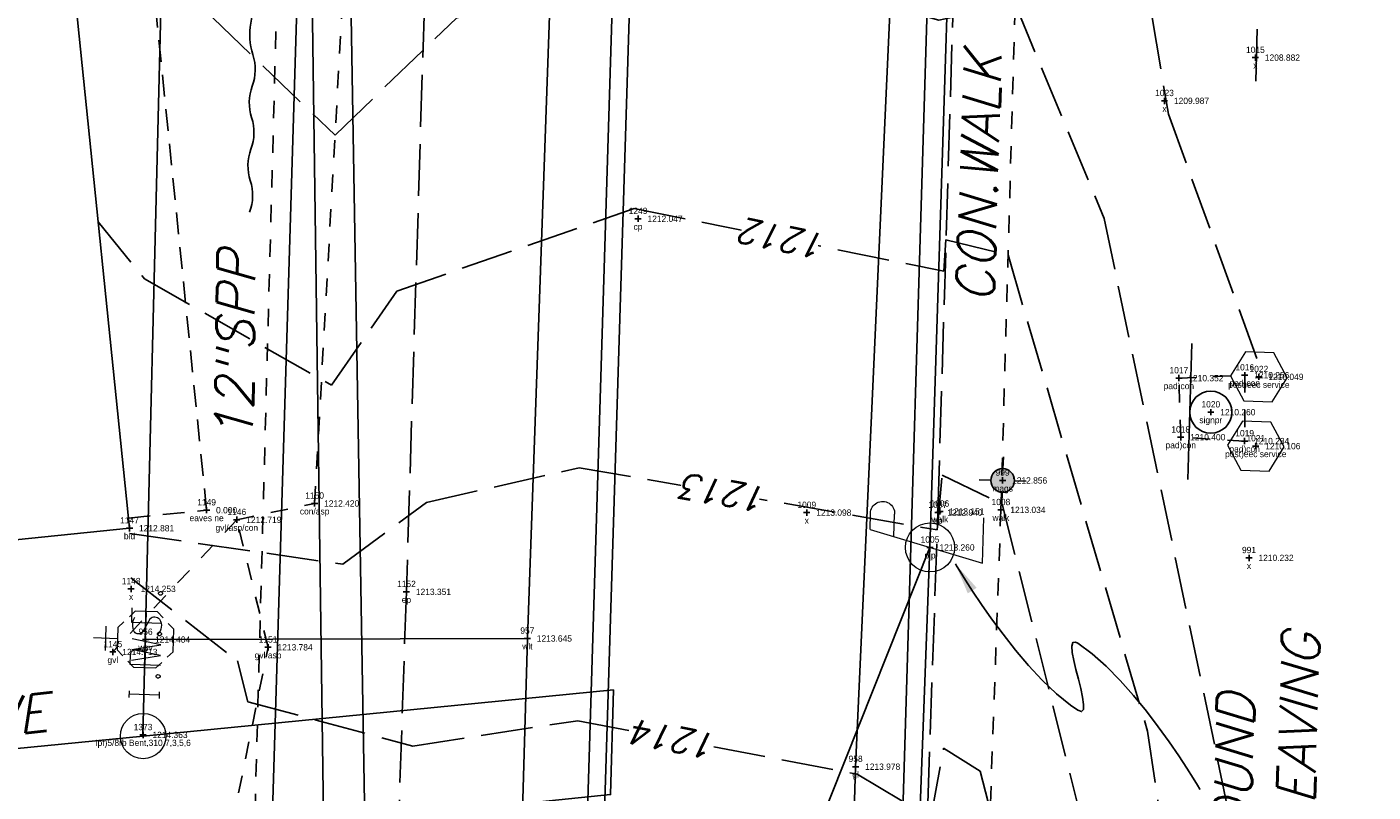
# Model space of a CAD drawing. Extents: x 2383805 to 2387584, y 226460 to 239380.
# Tile 19 of 49: x 2386860 to 2386945, y 227307 to 227356. Entities that reach past the tile are written whole.
import ezdxf
from ezdxf.enums import TextEntityAlignment as Align

# ---------------------------------------------------------------- set-up
doc = ezdxf.new("R2010")
doc.units = 0
doc.header["$LTSCALE"] = 20
doc.header["$MEASUREMENT"] = 0
doc.set_wipeout_variables(frame=1)
doc.header["$PDSIZE"] = 2
for name, pattern in [('cl20', [100, 5, -5, 80, -5, 5]), ('elecex', [0]), ('gasex', [0]), ('OhDOT_USTN2', [0.11, 0.069, -0.041]), ('OhDOT_USTN3', [0.22, 0.165, -0.055]), ('OhDOT_USTN5', [0.11, 0.055, -0.055]), ('sanex', [0]), ('teleex', [0]), ('waterex', [0])]:
    doc.linetypes.add(name, pattern=pattern)
for name, color, linetype in [('BD_X_Building', 231, 'Continuous'), ('BD_X_Canopy', 2, 'OhDOT_USTN2'), ('DR_X_Storm_Sewer', 151, 'OhDOT_USTN5'), ('DR_X_Text', 7, 'Continuous'), ('DT_X_User_Label', 134, 'Continuous'), ('DV_X_Property_Line', 7, 'Continuous'), ('PV_X_Driveway', 7, 'OhDOT_USTN5'), ('PV_X_EOP', 7, 'OhDOT_USTN3'), ('PV_X_Text', 7, 'Continuous'), ('PV_X_Walk', 120, 'OhDOT_USTN5'), ('RD_X_Cells', 7, 'Continuous'), ('RD_X_Concrete_Pad', 9, 'OhDOT_USTN5'), ('RW_X_CL_20', 6, 'cl20'), ('RW_X_PARCEL', 6, 'Continuous'), ('SN_X_Private', 40, 'Continuous'), ('SV_P_Control_Cells_Set', 7, 'Continuous'), ('SV_X_Mon_Cells_Found', 7, 'Continuous'), ('SV_X_Shot_Marker', 2, 'Continuous'), ('SV_X_Text_Description', 7, 'Continuous'), ('SV_X_Text_Elevation', 7, 'Continuous'), ('SV_X_Text_Name', 7, 'Continuous'), ('UT_X_Electric', 1, 'elecex'), ('UT_X_Electric_Cells', 1, 'Continuous'), ('UT_X_Electric_Text', 7, 'Continuous'), ('UT_X_Gas', 2, 'gasex'), ('UT_X_Misc_Cells', 7, 'Continuous'), ('UT_X_Sanitary_Line', 3, 'sanex'), ('UT_X_Telecom', 30, 'teleex'), ('UT_X_Water', 133, 'waterex'), ('UT_X_Water_Cells', 133, 'Continuous')]:
    doc.layers.add(name, color=color, linetype=linetype)
doc.layers.add('DT_X_Contour_Major', color=132, linetype='OhDOT_USTN3', transparency=0.5)
doc.layers.add('DT_X_Contour_Minor', color=136, linetype='OhDOT_USTN3', transparency=0.5)
doc.styles.add('PTXT', font='TXT')
doc.styles.add('SHR', font='simplex.shx', dxfattribs={"oblique": 15})

# ---------------------------------------------------------------- blocks, each defined once
blk = doc.blocks.new('SPT9')
at = {"color": 0, "linetype": 'Continuous'}
for p, q in [((-0.5, 0), (0.5, 0)), ((0, -0.5), (0, 0.5))]:
    blk.add_line(p, q, dxfattribs=at)
blk = doc.blocks.new('SPT43')
at = {"linetype": 'ByBlock'}
h = blk.add_hatch(color=0, dxfattribs=at)
edge = h.paths.add_edge_path()
edge.add_arc((0, 0), 0.375, 0, 360)
at = {"color": 0, "linetype": 'Continuous'}
for p, q in [((0, 0.75), (0, 0.375)), ((-0.375, 0), (-0.75, 0)), ((0, -0.375), (0, -0.75)), ((0.75, 0), (0.375, 0))]:
    blk.add_line(p, q, dxfattribs=at)
at = {"color": 0, "linetype": 'ByBlock'}
blk.add_circle((0, 0), 0.375, dxfattribs=at)
blk = doc.blocks.new('PLP')
at = {"layer": 'UT_X_Misc_Cells', "color": 1, "linetype": 'Continuous', "lineweight": 0}
for p, q in [((0.0428, 0.16), (0.0853, 0.16)), ((0.0257, 0.0963), (0.0853, 0.0963))]:
    blk.add_line(p, q, dxfattribs=at)
at = {"layer": 'UT_X_Misc_Cells', "color": 1, "linetype": 'Continuous', "lineweight": 0, "flags": 128}
blk.add_lwpolyline([(0.0428, 0.16), (-0.0375, -0.14), (0.0825, -0.14)], dxfattribs=at)
at = {"layer": 'UT_X_Misc_Cells', "color": 1, "linetype": 'Continuous', "lineweight": 0}
blk.add_circle((0, 0), 0.065, dxfattribs=at)
at = {"layer": 'UT_X_Misc_Cells', "color": 1, "linetype": 'Continuous', "lineweight": 0, "extrusion": (0, 0, -1)}
blk.add_arc((-0.086, 0.1281), 0.0319, 88.8767, 271.1233, dxfattribs=at)
blk = doc.blocks.new('POST')
at = {"layer": 'RD_X_Cells', "color": 30, "linetype": 'Continuous', "lineweight": 0, "flags": 128}
blk.add_lwpolyline([(-0.0649, -0.0375), (0, -0.075), (0.0649, -0.0375), (0.0649, 0.0375), (0, 0.075), (-0.0649, 0.0375), (-0.0649, -0.0375)], dxfattribs=at)
blk = doc.blocks.new('SV-SIGN1')
blk.add_line((-0.4319, 0.1333), (0.4319, 0.1333))
blk.add_circle((0, 0), 0.1333)
blk = doc.blocks.new('WSS')
at = {"layer": 'UT_X_Water_Cells', "color": 133, "linetype": 'Continuous', "lineweight": 0}
for p, q in [((0, 0.0741), (0, 0.1376)), ((0.0318, 0.1058), (-0.0319, 0.1058)), ((0.0202, 0.0083), (0.0553, -0.0101))]:
    blk.add_line(p, q, dxfattribs=at)
at = {"layer": 'UT_X_Water_Cells', "color": 133, "linetype": 'Continuous', "lineweight": 0, "flags": 128}
for points in [[(0.0448, 0.0588), (0.0296, 0.0741), (-0.0297, 0.0741), (-0.0448, 0.059)], [(-0.0588, 0.0448), (-0.0741, 0.0297), (-0.0741, -0.0296), (-0.059, -0.0447)], [(0.0588, -0.0447), (0.074, -0.0296), (0.074, 0.0297), (0.0588, 0.0448)], [(-0.0554, 0.0355), (-0.0413, -0.0408), (-0.0272, 0.0355), (-0.013, -0.0408), (0.0013, 0.0355)], [(-0.045, -0.0587), (-0.0297, -0.074), (0.0296, -0.074), (0.0448, -0.0588)]]:
    blk.add_lwpolyline(points, dxfattribs=at)
at = {"layer": 'UT_X_Water_Cells', "color": 133, "linetype": 'Continuous', "lineweight": 0, "extrusion": (0, 0, -1)}
for centre, radius, start, end in [((-0.0388, -0.0047), 0.04, 61.3463, 118.6537), ((-0.0277, 0.0195), 0.0135, 303.6324, 53.7413), ((-0.0372, -0.0091), 0.0316, 235.6037, 316.3305), ((-0.0438, -0.0225), 0.017, 132.0642, 228.5117)]:
    blk.add_arc(centre, radius, start, end, dxfattribs=at)
blk = doc.blocks.new('IPF')
at = {"layer": 'SV_X_Mon_Cells_Found', "color": 7, "linetype": 'Continuous', "lineweight": 0, "flags": 128}
for points in [[(0.1007, 0.04), (0.1184, 0.04)], [(0.1095, -0.04), (0.1095, 0.04)], [(0.1878, -0.04), (0.1878, 0.04), (0.2143, 0.04), (0.217, 0.0394), (0.2209, 0.0381), (0.2225, 0.0368), (0.2242, 0.0356), (0.2264, 0.0324), (0.228, 0.0293), (0.2291, 0.0242), (0.2291, 0.0167), (0.2286, 0.0142), (0.2275, 0.0104), (0.2253, 0.006), (0.2231, 0.0041), (0.2214, 0.0028), (0.2187, 0.0016), (0.2143, 0.0009), (0.1878, 0.0009)], [(0.3383, 0.04), (0.3002, 0.04), (0.3002, -0.04)], [(0.3002, 0.0009), (0.3272, 0.0009)], [(0.1575, -0.0293), (0.1602, -0.0293), (0.1619, -0.0305), (0.1635, -0.0331), (0.1635, -0.0362), (0.1619, -0.0387), (0.1602, -0.04), (0.1575, -0.04), (0.1558, -0.0387), (0.1542, -0.0362), (0.1542, -0.0331), (0.1558, -0.0305), (0.1575, -0.0293)], [(0.2699, -0.0293), (0.2727, -0.0293), (0.2743, -0.0305), (0.276, -0.0331), (0.276, -0.0362), (0.2743, -0.0387), (0.2727, -0.04), (0.2699, -0.04), (0.2683, -0.0387), (0.2666, -0.0362), (0.2666, -0.0331), (0.2683, -0.0305), (0.2699, -0.0293)], [(0.3774, -0.0293), (0.3801, -0.0293), (0.3818, -0.0305), (0.3835, -0.0331), (0.3835, -0.0362), (0.3818, -0.0387), (0.3801, -0.04), (0.3774, -0.04), (0.3757, -0.0387), (0.3741, -0.0362), (0.3741, -0.0331), (0.3757, -0.0305), (0.3774, -0.0293)], [(0.1007, -0.04), (0.1184, -0.04)]]:
    blk.add_lwpolyline(points, dxfattribs=at)
at = {"layer": 'SV_X_Mon_Cells_Found', "color": 7, "linetype": 'Continuous', "lineweight": 0}
blk.add_circle((0, 0), 0.06, dxfattribs=at)

msp = doc.modelspace()

# ---------------------------------------------------------------- linework, layer by layer
at = {"layer": 'BD_X_Building'}
for points in [[(2386866.193, 227324.026), (2386859.038, 227393.957)], [(2386866.193, 227324.026), (2386796.262, 227316.871)]]:
    msp.add_lwpolyline(points, dxfattribs=at)
at = {"layer": 'BD_X_Canopy'}
msp.add_lwpolyline([(2386866.127, 227324.665), (2386871.085, 227325.172), (2386864.153, 227393.481), (2386859.139, 227392.968)], dxfattribs=at)
at = {"layer": 'DR_X_Storm_Sewer'}
msp.add_line((2386873.927, 227297.27), (2386881.22, 227569.968), dxfattribs=at)
at = {"layer": 'DR_X_Text'}
msp.add_lwpolyline([(2386874.148, 227360.085), (2386874.107, 227358.086, -0.041595), (2386873.899, 227356.09, 0.125362), (2386874.025, 227354.087, -0.167832), (2386873.983, 227352.087, 0.167832), (2386873.942, 227350.087, -0.167832), (2386873.901, 227348.088, 0.167832), (2386873.86, 227346.088, -0.167832), (2386873.819, 227344.089, -0.167832)], format="xyb", dxfattribs=at)
at = {"layer": 'DT_X_Contour_Major', "elevation": 1210}
msp.add_lwpolyline([(2386859.684, 227387.642), (2386879.459, 227365.958), (2386888, 227371.415), (2386900.253, 227374.386), (2386921.769, 227372.127), (2386929.655, 227365.112), (2386932.144, 227350.311), (2386937.881, 227334.485)], dxfattribs=at)
at = {"layer": 'DT_X_Contour_Minor'}
for points, elevation in [([(2386861.943, 227365.56), (2386879.24, 227348.979), (2386886.968, 227356.423), (2386896.592, 227359.011), (2386910.489, 227358.282), (2386917.563, 227356.269), (2386922.409, 227357.305), (2386928.062, 227343.692), (2386936.585, 227303.091)], 1211), ([(2386937.787, 227355.702), (2386937.69, 227351.846)], 1209), ([(2386864.203, 227343.479), (2386867.139, 227339.853), (2386879.018, 227333.102), (2386883.163, 227339.077), (2386898.223, 227344.316), (2386917.899, 227340.339), (2386918.026, 227342.326), (2386921.965, 227341.374), (2386930.824, 227311.14), (2386935.722, 227278.377)], 1212), ([(2386866.202, 227323.692), (2386879.742, 227321.741), (2386885.045, 227325.665), (2386894.743, 227327.868), (2386917.471, 227323.915), (2386917.783, 227327.392), (2386921.6, 227325.556), (2386928.238, 227299.139), (2386935.741, 227257.453)], 1213), ([(2386866.275, 227320.885), (2386873.046, 227315.601), (2386873.703, 227313.013), (2386884.175, 227310.201), (2386894.643, 227311.811), (2386912.383, 227308.413), (2386917.053, 227305.636), (2386917.877, 227310.067), (2386920.196, 227308.607), (2386931.694, 227264.136), (2386935.76, 227236.53)], 1214)]:
    msp.add_lwpolyline(points, dxfattribs=dict(at, elevation=elevation))
at = {"layer": 'DV_X_Property_Line'}
msp.add_line((2386867.046, 227310.833), (2386870.191, 227438.868), dxfattribs=at)
at = {"layer": 'DV_X_Property_Line', "elevation": 1233.034}
msp.add_lwpolyline([(2386832.108, 226803.674), (2386818.933, 226860.158), (2386790.417, 227041.648), (2386739.872, 227036.534), (2386730.214, 227146.878), (2386716.512, 227288.537), (2386715.788, 227296.022), (2386867.055, 227310.834), (2386896.91, 227313.758), (2386896.728, 227307.116), (2386716.512, 227288.537)], dxfattribs=at)
at = {"layer": 'PV_X_Driveway'}
for points in [[(2386872.685, 227305.078), (2386874.985, 227316.467), (2386873.003, 227324.561), (2386877.943, 227325.6), (2386880.197, 227366.234), (2386881.278, 227406.802), (2386861.133, 227404.359)], [(2386873.003, 227324.561), (2386865.133, 227316.17)]]:
    msp.add_lwpolyline(points, dxfattribs=at)
at = {"layer": 'PV_X_EOP'}
for points in [[(2386930.63, 227070.033), (2386915.216, 227073.619), (2386910.724, 227073.906), (2386910.463, 227077.041), (2386911.331, 227114.087), (2386912.925, 227169.918), (2386913.306, 227176.778), (2386913.556, 227184.436), (2386913.755, 227194.581), (2386914.168, 227226.381), (2386916.022, 227280.057), (2386916.249, 227288.954), (2386917.51, 227325.02), (2386918.718, 227365.11), (2386919.731, 227402.442), (2386919.84, 227413.185), (2386920.703, 227442.912), (2386923.207, 227487.065), (2386925.055, 227515.063), (2386925.327, 227519.448), (2386928.781, 227571.086)], [(2386887.63, 227538.535), (2386887.451, 227522.443), (2386887.605, 227497.741), (2386887.788, 227468.419), (2386887.076, 227445.771), (2386886.08, 227407.106), (2386885.18, 227366.003), (2386883.771, 227319.989), (2386882.78, 227290.718), (2386882.587, 227282.41), (2386880.635, 227227.97), (2386878.681, 227173.185), (2386877.006, 227116.916), (2386875.567, 227069.812), (2386875.357, 227047.565), (2386875.161, 227018.241), (2386873.678, 226992.019), (2386871.274, 226992.157)]]:
    msp.add_lwpolyline(points, dxfattribs=at)
at = {"layer": 'PV_X_Walk'}
msp.add_lwpolyline([(2386915.216, 227073.619), (2386914.897, 227076.784), (2386915.156, 227114.084), (2386916.919, 227169.637), (2386917.564, 227194.576), (2386918.284, 227226.397), (2386919.971, 227279.804), (2386920.219, 227288.975), (2386921.512, 227325.191), (2386922.639, 227365.272), (2386938.213, 227362.164)], dxfattribs=at)
at = {"layer": 'RD_X_Concrete_Pad'}
msp.add_lwpolyline([(2386932.81, 227333.553), (2386936.994, 227333.741), (2386936.986, 227329.558), (2386932.928, 227329.8), (2386932.81, 227333.553)], dxfattribs=at)
at = {"layer": 'RW_X_CL_20', "color": 3}
msp.add_line((2386881.136, 226843.479), (2386933.376, 228553.202), dxfattribs=at)
at = {"layer": 'RW_X_PARCEL'}
for p, q in [((2386864.935, 226968.141), (2386887.92, 227720.392)), ((2386912.932, 227229.254), (2386926.843, 227684.517))]:
    msp.add_line(p, q, dxfattribs=at)
at = {"layer": 'SV_X_Shot_Marker'}
for p in [(2386937.668, 227353.895, 1208.882), (2386931.897, 227351.152, 1209.987), (2386898.476, 227343.667, 1212.047), (2386932.81, 227333.553, 1210.352), (2386936.994, 227333.741, 1210.256), (2386937.89, 227333.634, 1210.049), (2386934.839, 227331.392, 1210.26), (2386932.928, 227329.8, 1210.4), (2386936.986, 227329.558, 1210.234), (2386937.694, 227329.237, 1210.106), (2386921.621, 227327.058, 1212.856), (2386877.943, 227325.6, 1212.42), (2386871.085, 227325.172), (2386909.188, 227325.016, 1213.098), (2386917.51, 227325.02, 1212.94), (2386917.636, 227325.095, 1213.151), (2386921.512, 227325.191, 1213.034), (2386866.193, 227324.026, 1212.881), (2386873.003, 227324.561, 1212.719), (2386917.01, 227322.808, 1213.26), (2386937.264, 227322.144, 1210.232), (2386866.294, 227320.174, 1214.253), (2386883.771, 227319.989, 1213.351), (2386867.212, 227316.958, 1214.404), (2386891.449, 227317.03, 1213.645), (2386865.133, 227316.17, 1214.713), (2386874.985, 227316.467, 1213.784), (2386867.048, 227310.907, 1214.363), (2386912.289, 227308.89, 1213.978)]:
    msp.add_point(p, dxfattribs=at)
at = {"layer": 'UT_X_Electric'}
msp.add_lwpolyline([(2386896.58, 226749.644), (2386900.013, 226892.148), (2386908.066, 227039.189), (2386908.3, 227098.359), (2386911.586, 227177.383), (2386917.01, 227322.808), (2386921.183, 227453.488), (2386929.665, 227593.627), (2386880.021, 227707.268), (2386714.077, 227724.629)], dxfattribs=at)
at = {"layer": 'UT_X_Electric_Text'}
msp.add_lwpolyline([(2386918.626, 227321.759), (2386918.7, 227321.633), (2386918.916, 227321.279), (2386919.259, 227320.731), (2386919.716, 227320.024), (2386920.275, 227319.192), (2386920.923, 227318.27), (2386921.646, 227317.293), (2386922.431, 227316.294), (2386923.266, 227315.31), (2386924.137, 227314.374), (2386925.032, 227313.52), (2386925.937, 227312.785), (2386926.389, 227312.472), (2386926.635, 227312.39), (2386926.752, 227312.529), (2386926.766, 227312.845), (2386926.701, 227313.298), (2386926.581, 227313.846), (2386926.43, 227314.446), (2386926.273, 227315.056), (2386926.135, 227315.635), (2386926.039, 227316.14), (2386926.011, 227316.531), (2386926.073, 227316.763), (2386926.252, 227316.797), (2386926.392, 227316.726), (2386927.297, 227316.062), (2386928.199, 227315.263), (2386929.083, 227314.364), (2386929.938, 227313.4), (2386930.75, 227312.404), (2386931.506, 227311.412), (2386932.193, 227310.458), (2386932.798, 227309.577), (2386933.307, 227308.803), (2386933.709, 227308.171), (2386933.99, 227307.716), (2386934.136, 227307.471), (2386934.155, 227307.439)], dxfattribs=at)
msp.add_solid([(2386919.972, 227320.243), (2386919.408, 227319.888), (2386918.626, 227321.759)], dxfattribs=at)
at = {"layer": 'UT_X_Gas'}
msp.add_lwpolyline([(2386910.649, 226880.552), (2386909.493, 226931.372), (2386910.16, 226990.717), (2386910.204, 226993.861), (2386911.622, 227093.449), (2386905.071, 227093.739), (2386908.021, 227179.572), (2386909.78, 227234.835), (2386916.588, 227234.603), (2386917.038, 227252.117), (2386910.589, 227252.263), (2386912.289, 227308.89), (2386914.769, 227363.711), (2386916.937, 227409.774), (2386923.408, 227588.026)], dxfattribs=at)
at = {"layer": 'UT_X_Sanitary_Line'}
msp.add_lwpolyline([(2386832.366, 227243.573), (2386881.962, 227254.98), (2386872.769, 227807.033), (2386885.254, 227972.022), (2386896.532, 228189.895), (2386900.561, 228320.218)], dxfattribs=at)
at = {"layer": 'UT_X_Telecom'}
for points in [[(2386896.58, 226749.644), (2386900.013, 226892.148), (2386908.066, 227039.189), (2386908.3, 227098.359), (2386911.586, 227177.383), (2386917.01, 227322.808), (2386921.183, 227453.489), (2386929.665, 227593.627)], [(2386849.832, 226731.319), (2386857.369, 226898.004), (2386871.681, 227073.038), (2386878.734, 227288.892), (2386876.606, 227443.501), (2386877.394, 227586.692)], [(2386911.586, 227177.383), (2386876.52, 227221.145), (2386917.01, 227322.808)]]:
    msp.add_lwpolyline(points, dxfattribs=at)
at = {"layer": 'UT_X_Water'}
for points in [[(2386888.297, 227204.196), (2386891.449, 227317.03), (2386892.903, 227357.985), (2386893.987, 227413.835), (2386898.198, 227601.784), (2386903.356, 227821.93), (2386909.007, 227984.954), (2386909.143, 227987.417), (2386909.548, 228007.457), (2386910.792, 228052.374), (2386910.912, 228053.54), (2386918.155, 228362.903), (2386918.488, 228364.846), (2386920.943, 228444.6), (2386924.42, 228561.372)], [(2386867.212, 227316.958), (2386891.449, 227317.03)]]:
    msp.add_lwpolyline(points, dxfattribs=at)

# ---------------------------------------------------------------- block references
at = {"layer": 'RD_X_Cells', "xscale": 24, "yscale": 24, "zscale": 24, "rotation": 88.23333334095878}
for p in [(2386937.89, 227333.634, 1210.049), (2386937.694, 227329.237, 1210.106)]:
    msp.add_blockref('POST', p, dxfattribs=at)
at = {"layer": 'SN_X_Private', "xscale": 10, "yscale": 10, "zscale": 10, "rotation": 88.23333334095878}
msp.add_blockref('SV-SIGN1', (2386934.839, 227331.392, 1210.26), dxfattribs=at)
at = {"layer": 'SV_P_Control_Cells_Set', "xscale": 2, "yscale": 2, "zscale": 2, "rotation": 88.23333334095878}
msp.add_blockref('SPT43', (2386921.621, 227327.058, 1212.856), dxfattribs=at)
at = {"layer": 'SV_X_Mon_Cells_Found', "xscale": 24, "yscale": 24, "zscale": 24, "rotation": 88.23333333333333}
msp.add_blockref('IPF', (2386867.055, 227310.834, 1233.034), dxfattribs=at)
at = {"layer": 'SV_X_Shot_Marker', "xscale": 0.4, "yscale": 0.4, "zscale": 0.4}
for p in [(2386937.668, 227353.895, 1208.882), (2386931.897, 227351.152, 1209.987), (2386898.476, 227343.667, 1212.047), (2386932.81, 227333.553, 1210.352), (2386936.994, 227333.741, 1210.256), (2386937.89, 227333.634, 1210.049), (2386934.839, 227331.392, 1210.26), (2386932.928, 227329.8, 1210.4), (2386936.986, 227329.558, 1210.234), (2386937.694, 227329.237, 1210.106), (2386921.621, 227327.058, 1212.856), (2386877.943, 227325.6, 1212.42), (2386871.085, 227325.172), (2386873.003, 227324.561, 1212.719), (2386909.188, 227325.016, 1213.098), (2386917.51, 227325.02, 1212.94), (2386917.636, 227325.095, 1213.151), (2386921.512, 227325.191, 1213.034), (2386866.193, 227324.026, 1212.881), (2386917.01, 227322.808, 1213.26), (2386937.264, 227322.144, 1210.232), (2386866.294, 227320.174, 1214.253), (2386883.771, 227319.989, 1213.351), (2386867.212, 227316.958, 1214.404), (2386891.449, 227317.03, 1213.645), (2386865.133, 227316.17, 1214.713), (2386874.985, 227316.467, 1213.784), (2386867.048, 227310.907, 1214.363), (2386912.289, 227308.89, 1213.978)]:
    msp.add_blockref('SPT9', p, dxfattribs=at)
at = {"layer": 'UT_X_Electric_Cells', "xscale": 24, "yscale": 24, "zscale": 24, "rotation": 88.23333334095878}
msp.add_blockref('PLP', (2386917.01, 227322.808, 1213.26), dxfattribs=at)
at = {"layer": 'UT_X_Water_Cells', "xscale": 24, "yscale": 24, "zscale": 24, "rotation": 88.23333334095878}
msp.add_blockref('WSS', (2386867.212, 227316.958, 1214.404), dxfattribs=at)

# ---------------------------------------------------------------- texts
at = {"layer": 'DR_X_Text', "style": 'SHR', "oblique": 15}
msp.add_text('12"SPP', height=2.4, rotation=89.08812, dxfattribs=at).set_placement((2386873.996, 227329.469))
at = {"layer": 'PV_X_Text', "char_height": 2.4, "attachment_point": 1, "style": 'SHR'}
for s, width, insert, rotation in [('CON.WALK', 37.02858, (2386918.651, 227338.375), 88.14359), ('GRAVEL DRIVE', 44.22268, (2386838.668, 227311.198), 6.09758)]:
    msp.add_mtext_dynamic_manual_height_columns(s, width=width, gutter_width=12, heights=[0], dxfattribs=dict(at, insert=insert, rotation=rotation))
at = {"layer": 'SV_X_Text_Description', "style": 'PTXT'}
for s, p in [('x', (2386937.668, 227353.195, 1208.882)), ('x', (2386931.897, 227350.452, 1209.987)), ('cp', (2386898.476, 227342.967, 1212.047)), ('pad)con', (2386932.81, 227332.853, 1210.352)), ('post)eec service', (2386937.89, 227332.934, 1210.049)), ('pad)con', (2386936.994, 227333.041, 1210.256)), ('signpr', (2386934.839, 227330.692, 1210.26)), ('pad)con', (2386932.928, 227329.1, 1210.4)), ('post)eec service', (2386937.694, 227328.537, 1210.106)), ('pad)con', (2386936.986, 227328.858, 1210.234)), ('mags', (2386921.621, 227326.358, 1212.856)), ('eaves ne', (2386871.085, 227324.472)), ('con/asp', (2386877.943, 227324.9, 1212.42)), ('walk', (2386917.636, 227324.395, 1213.151)), ('ep', (2386917.51, 227324.32, 1212.94)), ('walk', (2386921.512, 227324.491, 1213.034)), ('bld', (2386866.193, 227323.326, 1212.881)), ('gvl/asp/con', (2386873.003, 227323.861, 1212.719)), ('x', (2386909.188, 227324.316, 1213.098)), ('plp', (2386917.01, 227322.108, 1213.26)), ('x', (2386937.264, 227321.443, 1210.232)), ('x', (2386866.294, 227319.474, 1214.253)), ('ep', (2386883.771, 227319.289, 1213.351)), ('wsv', (2386867.212, 227316.258, 1214.404)), ('gvl/asp', (2386874.985, 227315.767, 1213.784)), ('wlt', (2386891.449, 227316.33, 1213.645)), ('gvl', (2386865.133, 227315.47, 1214.713)), ('Ipf)5/8rb Bent,310,7,3,5,6', (2386867.048, 227310.207, 1214.363)), ('gl', (2386912.289, 227308.19, 1213.978))]:
    msp.add_text(s, height=0.4, dxfattribs=at).set_placement(p, align=Align.CENTER)
at = {"layer": 'SV_X_Text_Elevation', "style": 'PTXT'}
for s, p in [('1208.882', (2386938.268, 227353.695, 1208.882)), ('1209.987', (2386932.497, 227350.952, 1209.987)), ('1212.047', (2386899.076, 227343.467, 1212.047)), ('1210.352', (2386933.41, 227333.353, 1210.352)), ('1210.256', (2386937.594, 227333.541, 1210.256)), ('1210.049', (2386938.49, 227333.434, 1210.049)), ('1210.260', (2386935.439, 227331.192, 1210.26)), ('1210.400', (2386933.528, 227329.6, 1210.4)), ('1210.234', (2386937.586, 227329.358, 1210.234)), ('1210.106', (2386938.294, 227329.037, 1210.106)), ('1212.856', (2386922.221, 227326.858, 1212.856)), ('1212.420', (2386878.543, 227325.4, 1212.42)), ('0.000', (2386871.685, 227324.972)), ('1212.719', (2386873.603, 227324.361, 1212.719)), ('1213.098', (2386909.788, 227324.816, 1213.098)), ('1212.940', (2386918.11, 227324.82, 1212.94)), ('1213.151', (2386918.236, 227324.895, 1213.151)), ('1213.034', (2386922.112, 227324.991, 1213.034)), ('1212.881', (2386866.793, 227323.826, 1212.881)), ('1213.260', (2386917.61, 227322.608, 1213.26)), ('1210.232', (2386937.864, 227321.943, 1210.232)), ('1214.253', (2386866.894, 227319.974, 1214.253)), ('1213.351', (2386884.371, 227319.789, 1213.351)), ('1214.404', (2386867.812, 227316.758, 1214.404)), ('1213.645', (2386892.049, 227316.83, 1213.645)), ('1214.713', (2386865.733, 227315.97, 1214.713)), ('1213.784', (2386875.585, 227316.267, 1213.784)), ('1214.363', (2386867.648, 227310.707, 1214.363)), ('1213.978', (2386912.889, 227308.69, 1213.978))]:
    msp.add_text(s, height=0.4, dxfattribs=at).set_placement(p)
at = {"layer": 'SV_X_Text_Name', "style": 'PTXT'}
for s, p in [('1015', (2386937.668, 227354.195, 1208.882)), ('1023', (2386931.897, 227351.452, 1209.987)), ('1249', (2386898.476, 227343.967, 1212.047)), ('1017', (2386932.81, 227333.853, 1210.352)), ('1016', (2386936.994, 227334.041, 1210.256)), ('1022', (2386937.89, 227333.934, 1210.049)), ('1020', (2386934.839, 227331.692, 1210.26)), ('1018', (2386932.928, 227330.1, 1210.4)), ('1019', (2386936.986, 227329.858, 1210.234)), ('1021', (2386937.694, 227329.537, 1210.106)), ('999', (2386921.621, 227327.358, 1212.856)), ('1149', (2386871.085, 227325.472)), ('1150', (2386877.943, 227325.9, 1212.42)), ('1009', (2386909.188, 227325.316, 1213.098)), ('1007', (2386917.51, 227325.32, 1212.94)), ('1006', (2386917.636, 227325.395, 1213.151)), ('1008', (2386921.512, 227325.491, 1213.034)), ('1147', (2386866.193, 227324.326, 1212.881)), ('1146', (2386873.003, 227324.861, 1212.719)), ('1005', (2386917.01, 227323.108, 1213.26)), ('991', (2386937.264, 227322.443, 1210.232)), ('1148', (2386866.294, 227320.474, 1214.253)), ('1152', (2386883.771, 227320.289, 1213.351)), ('956', (2386867.212, 227317.258, 1214.404)), ('1151', (2386874.985, 227316.767, 1213.784)), ('957', (2386891.449, 227317.33, 1213.645)), ('1145', (2386865.133, 227316.47, 1214.713)), ('1373', (2386867.048, 227311.207, 1214.363)), ('958', (2386912.289, 227309.19, 1213.978))]:
    msp.add_text(s, height=0.4, dxfattribs=at).set_placement(p, align=Align.CENTER)
at = {"layer": 'UT_X_Electric_Text', "insert": (2386934.495, 227289.517), "char_height": 2.4, "attachment_point": 1, "rotation": 88.23333, "style": 'SHR'}
msp.add_mtext_dynamic_manual_height_columns('UNDERGROUND UTILITIES LEAVING POLE', width=30.4913, gutter_width=12, heights=[0], dxfattribs=at)

# ---------------------------------------------------------------- next in the draw order: wipeouts: each hides what was drawn before it
for points in [[(2386910.056, 227342.74), (2386905.202, 227343.722), (2386904.884, 227342.153), (2386909.739, 227341.172)], [(2386906.31, 227326.668), (2386901.351, 227327.53), (2386901.077, 227325.954), (2386906.036, 227325.091)], [(2386903.163, 227310.994), (2386898.35, 227311.916), (2386898.049, 227310.344), (2386902.862, 227309.422)]]:
    msp.add_wipeout(points).dxf.layer = 'DT_X_User_Label'

# ---------------------------------------------------------------- next in the draw order: linework, layer by layer
at = {"layer": 'DV_X_Property_Line'}
msp.add_line((2386894.048, 227232.079), (2386899.702, 227414.311), dxfattribs=at)

# ---------------------------------------------------------------- next in the draw order: texts
at = {"layer": 'DT_X_User_Label', "style": 'SHR', "oblique": 15}
for s, rotation, p in [('1212', 168.57092, (2386907.773, 227342.386)), ('1213', 170.13297, (2386904.038, 227326.251)), ('1214', 169.15539, (2386900.846, 227310.623))]:
    msp.add_text(s, height=1.6, rotation=rotation, dxfattribs=at).set_placement(p, align=Align.MIDDLE_CENTER)

doc.saveas('drawing.dxf')
